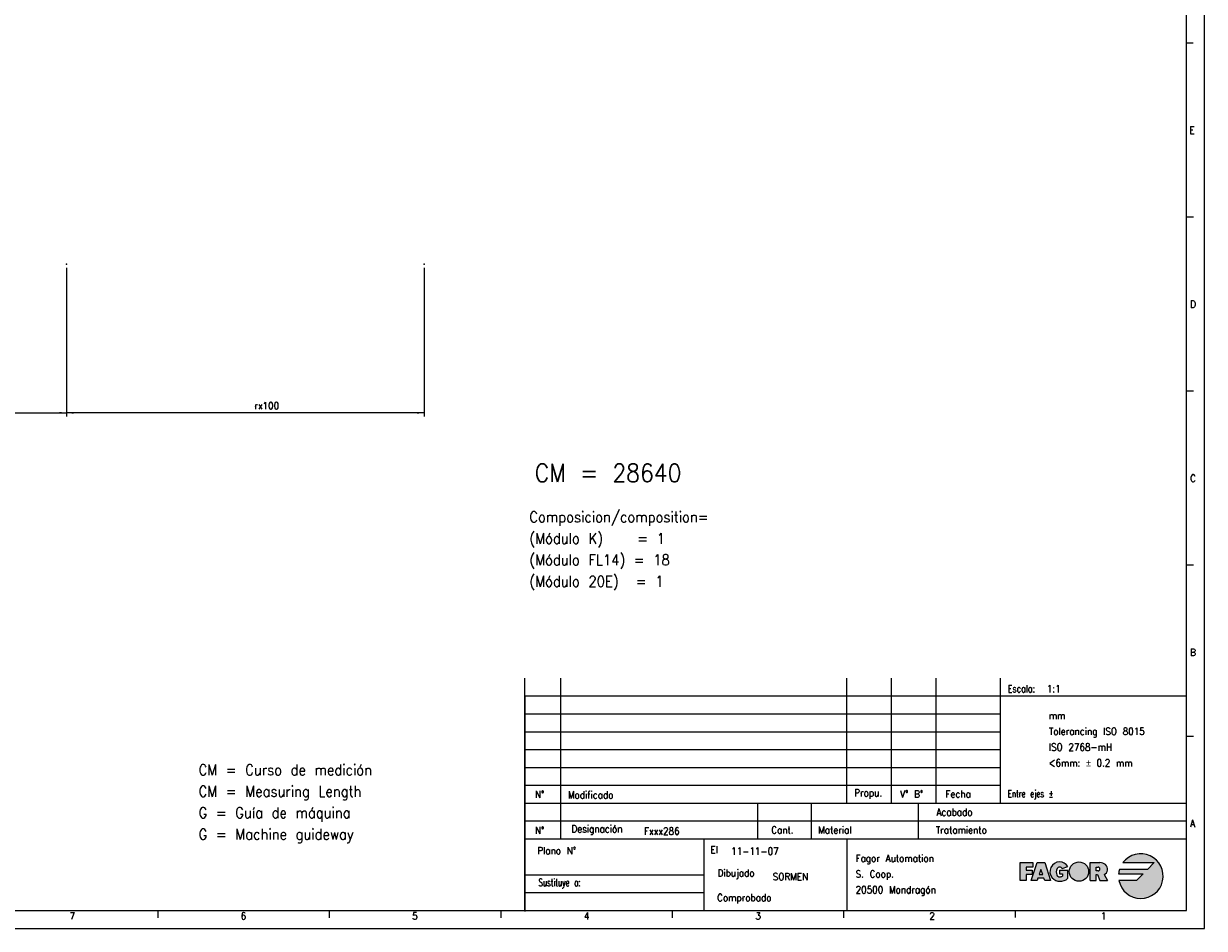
# Model space of a CAD drawing. Header units: inches. Extents: x -381 to 29622, y -418 to 176.
# Tile 9 of 50: x 129 to 459, y -418 to -165. Entities that reach past the tile are written whole.
import ezdxf

# ---------------------------------------------------------------- set-up
doc = ezdxf.new("R2010")
doc.units = ezdxf.units.IN
doc.layers.add('1', color=7, linetype='Continuous')
doc.styles.add('CONVERTER_12', font='txt.shx', dxfattribs={"width": 0.9})
doc.styles.add('CONVERTER_13', font='txt.shx', dxfattribs={"width": 0.81})
doc.styles.add('CONVERTER_14', font='txt.shx', dxfattribs={"width": 0.72})
doc.dimstyles.new('ME10_DIM_52', dxfattribs={"dimtxt": 2, "dimasz": 2, "dimexe": 1, "dimexo": 1, "dimgap": 1, "dimtad": 1, "dimdsep": 46, "dimtxsty": 'CONVERTER_12', "dimsah": 1, "dimcen": 0.09, "dimclrd": 2, "dimclre": 2, "dimclrt": 2, "dimadec": 0, "dimazin": 0, "dimtfac": 1, "dimtdec": 4, "dimtix": 1, "dimtmove": 0, "dimatfit": 3, "dimfxl": 1, "dimtolj": 1, "dimtzin": 0, "dimarcsym": 0})
doc.dimstyles.new('ME10_DIM_53', dxfattribs={"dimtxt": 2, "dimasz": 2, "dimexe": 1, "dimexo": 1, "dimgap": 1, "dimtad": 1, "dimdsep": 46, "dimtxsty": 'CONVERTER_12', "dimsah": 1, "dimcen": 0.09, "dimclrd": 2, "dimclre": 2, "dimclrt": 2, "dimadec": 0, "dimazin": 0, "dimtfac": 1, "dimtdec": 4, "dimtix": 1, "dimtmove": 0, "dimatfit": 3, "dimfxl": 1, "dimtolj": 1, "dimtzin": 0, "dimarcsym": 0})

# ---------------------------------------------------------------- blocks, each defined once
blk = doc.blocks.new('Alzado1__102', base_point=(-7.61971641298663, -226.9593064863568))
at = {"layer": '1', "color": 7}
blk.add_point((240.680731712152, -232.6909571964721), dxfattribs=at)
blk = doc.blocks.new('1__105', base_point=(-72.84170063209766, -239.5242131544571))
blk.add_blockref('Alzado1__102', (-7.61971641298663, -226.9593064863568))
blk = doc.blocks.new('*D162')
at = {"layer": '1', "color": 2, "linetype": 'Continuous'}
for p, q in [((140.680731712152, -233.6909571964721), (140.680731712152, -275.2266028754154)), ((240.680731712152, -233.6909571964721), (240.680731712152, -275.2266028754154)), ((240.680731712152, -274.2266028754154), (140.680731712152, -274.2266028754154))]:
    blk.add_line(p, q, dxfattribs=at)
at = {"layer": '1', "color": 2}
for points in [[(142.680731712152, -273.9632978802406), (142.680731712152, -274.4899078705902), (140.680731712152, -274.2266028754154)], [(238.680731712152, -274.4899078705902), (238.680731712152, -273.9632978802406), (240.680731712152, -274.2266028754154)]]:
    blk.add_solid(points, dxfattribs=at)
at = {"layer": '1', "color": 2, "insert": (193.1950855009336, -273.2266108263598), "char_height": 2, "attachment_point": 7, "rotation": 0.00013888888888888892, "line_spacing_factor": 0.60024009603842, "style": 'CONVERTER_12'}
blk.add_mtext('\\C2;rx\\C2;100', dxfattribs=at)
blk = doc.blocks.new('*D163')
at = {"layer": '1', "color": 2, "linetype": 'Continuous'}
for p, q in [((40.68073171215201, -233.6909571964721), (40.68073171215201, -275.2266028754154)), ((140.680731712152, -233.6909571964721), (140.680731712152, -275.2266028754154)), ((40.68073171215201, -274.2266028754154), (140.680731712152, -274.2266028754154))]:
    blk.add_line(p, q, dxfattribs=at)
at = {"layer": '1', "color": 2}
for points in [[(42.68073171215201, -273.9632978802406), (42.68073171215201, -274.4899078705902), (40.68073171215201, -274.2266028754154)], [(138.680731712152, -274.4899078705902), (138.680731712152, -273.9632978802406), (140.680731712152, -274.2266028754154)]]:
    blk.add_solid(points, dxfattribs=at)
at = {"layer": '1', "color": 2, "insert": (93.1791434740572, -273.2266028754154), "char_height": 2, "attachment_point": 7, "rotation": 0.00013888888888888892, "line_spacing_factor": 0.60024009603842, "style": 'CONVERTER_12'}
blk.add_mtext('100', dxfattribs=at)
blk = doc.blocks.new('1__106', base_point=(310, -313.5))
at = {"layer": '1', "color": 2, "insert": (270.1, -323.85), "char_height": 3, "attachment_point": 7, "line_spacing_factor": 1.20048019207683, "style": 'CONVERTER_12'}
blk.add_mtext('Composicion/composition=\\P(Módulo K)    = 1\\P(Módulo FL14) = 18\\P(Módulo 20E)  = 1', dxfattribs=at)
blk = doc.blocks.new('Pegar2', base_point=(310, -313.5))
at = {"layer": '1'}
blk.add_blockref('1__106', (310, -313.5), dxfattribs=at)
blk = doc.blocks.new('1__107', base_point=(310, -313.5))
blk.add_blockref('Pegar2', (310, -313.5))
blk = doc.blocks.new('Pegar3', base_point=(310, -313.5))
at = {"layer": '1'}
blk.add_blockref('1__107', (310, -313.5), dxfattribs=at)
blk = doc.blocks.new('1__108', base_point=(310, -313.5))
blk.add_blockref('Pegar3', (310, -313.5))
blk = doc.blocks.new('Pegar4', base_point=(310, -313.5))
at = {"layer": '1'}
blk.add_blockref('1__108', (310, -313.5), dxfattribs=at)
blk = doc.blocks.new('tolerancias', base_point=(401.8687695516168, -383.3796663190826))
at = {"layer": '1', "color": 7}
blk.add_point((401.8687695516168, -383.3796663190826), dxfattribs=at)
blk = doc.blocks.new('Marco_a1', base_point=(38.86876955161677, -121.3796663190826))
at = {"layer": '1', "linetype": 'Continuous'}
h = blk.add_hatch(color=2, dxfattribs=at)
edge = h.paths.add_edge_path()
edge.add_line((442.9654292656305, -401.8802611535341), (435.1283092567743, -401.8802611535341))
edge.add_arc((441.0904292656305, -403.7552611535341), 6.250000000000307, 162.5423968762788, 174.2608295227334)
edge.add_line((434.871757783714, -403.1302611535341), (441.7154292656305, -403.1302611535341))
edge.add_line((441.7154292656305, -403.1302611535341), (439.8404292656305, -405.0052611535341))
edge.add_line((439.8404292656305, -405.0052611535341), (434.9667049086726, -405.0052611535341))
edge.add_arc((441.0904292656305, -403.7552611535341), 6.249999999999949, 191.5369590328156, 503.130102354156)
edge.add_line((436.0904292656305, -400.0052611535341), (444.8404292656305, -400.0052611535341))
edge.add_line((444.8404292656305, -400.0052611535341), (442.9654292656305, -401.8802611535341))
blk.add_hatch(color=2, dxfattribs=at).paths.add_polyline_path([(410.8820959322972, -400.0052611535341), (410.8820959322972, -401.2552611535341), (409.0070959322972, -401.2552611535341), (409.0070959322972, -402.0885944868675), (410.6737625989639, -402.0885944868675), (410.6737625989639, -402.9219278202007), (410.6737625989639, -403.3385944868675), (409.0070959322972, -403.3385944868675), (409.0070959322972, -405.0052611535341), (407.3404292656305, -405.0052611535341), (407.3404292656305, -400.0052611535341)])
h = blk.add_hatch(color=2, dxfattribs=at)
h.paths.add_polyline_path([(415.8820959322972, -405.0052611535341), (414.2154292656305, -405.0052611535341), (414.0070959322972, -404.3802611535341), (412.3404292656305, -404.3802611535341), (412.1320959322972, -405.0052611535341), (410.4654292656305, -405.0052611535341), (412.1320959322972, -400.0052611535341), (414.2154292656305, -400.0052611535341)])
h.paths.add_polyline_path([(412.6876514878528, -403.3385944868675), (413.659873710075, -403.3385944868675), (413.1737625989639, -401.8802611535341)], flags=16)
h = blk.add_hatch(color=2, dxfattribs=at)
edge = h.paths.add_edge_path()
edge.add_arc((418.5607714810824, -402.1093216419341), 3.104272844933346, 223.1289646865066, 312.98327026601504, ccw=False)
edge.add_arc((418.3820959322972, -402.5052611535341), 2.708333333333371, 90, 219.5977388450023, ccw=False)
edge.add_arc((418.3820959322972, -402.5052611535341), 2.708333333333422, 32.578970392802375, 90, ccw=False)
edge.add_line((420.6642732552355, -401.0469278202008), (419.1072386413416, -401.6719278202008))
edge.add_arc((418.3831829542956, -402.0885978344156), 0.8353864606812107, 29.91899816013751, 150.0810018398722)
edge.add_arc((419.6355508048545, -402.6094278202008), 2.187499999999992, 154.6230664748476, 202.6198649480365)
edge.add_arc((418.3855508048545, -403.1302611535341), 0.833333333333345, 202.6198649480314, 270)
edge.add_arc((418.3855508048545, -402.1927611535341), 1.770833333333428, 270, 298.072486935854)
edge.add_line((419.2188841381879, -403.7552611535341), (419.2188841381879, -403.1302611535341))
edge.add_line((419.2188841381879, -403.1302611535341), (418.3855508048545, -403.1302611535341))
edge.add_line((418.3855508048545, -403.1302611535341), (418.3855508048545, -402.0885944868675))
edge.add_line((418.3855508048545, -402.0885944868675), (420.6772174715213, -402.0885944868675))
edge.add_line((420.6772174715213, -402.0885944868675), (420.6772174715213, -404.3802611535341))
h = blk.add_hatch(color=2, dxfattribs=at)
edge = h.paths.add_edge_path()
edge.add_arc((423.7985893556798, -402.5052611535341), 2.708333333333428, 0, 360)
h = blk.add_hatch(color=2, dxfattribs=at)
edge = h.paths.add_edge_path()
edge.add_line((428.6081406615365, -400.0052611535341), (426.9414739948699, -400.0052611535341))
edge.add_line((426.9414739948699, -400.0052611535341), (426.9414739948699, -405.0052611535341))
edge.add_line((426.9414739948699, -405.0052611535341), (428.6081406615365, -405.0052611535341))
edge.add_line((428.6081406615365, -405.0052611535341), (428.6081406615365, -403.3385944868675))
edge.add_line((428.6081406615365, -403.3385944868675), (429.0248073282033, -403.3385944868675))
edge.add_line((429.0248073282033, -403.3385944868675), (429.6498073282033, -405.0052611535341))
edge.add_line((429.6498073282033, -405.0052611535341), (431.7315329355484, -405.0052611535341))
edge.add_line((431.7315329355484, -405.0052611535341), (430.8049584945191, -403.3385944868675))
edge.add_arc((430.1555290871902, -401.8289445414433), 1.643411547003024, 293.2766705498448, 410.7613098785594)
edge.add_arc((429.6498073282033, -402.4481664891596), 2.442905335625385, 50.76130987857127, 90)
edge.add_line((429.6498073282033, -400.0052611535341), (428.6081406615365, -400.0052611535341))
edge = h.paths.add_edge_path(flags=16)
edge.add_line((429.1289739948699, -402.2969278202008), (428.6081406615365, -402.2969278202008))
edge.add_line((428.6081406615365, -402.2969278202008), (428.6081406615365, -401.2552611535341))
edge.add_line((428.6081406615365, -401.2552611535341), (429.1289739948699, -401.2552611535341))
edge.add_arc((429.1289739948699, -401.7760944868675), 0.5208333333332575, -90, 90, ccw=False)
at = {"layer": '1', "color": 2, "linetype": 'Continuous'}
for p, q in [((458.8687695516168, -418.3796663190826), (458.8687695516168, 175.6203336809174)), ((455.7169153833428, -170.8463329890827), (453.7169153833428, -170.8463329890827)), ((455.8687695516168, -219.5129996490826), (453.8687695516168, -219.5129996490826)), ((455.8687695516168, -268.1796663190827), (453.8687695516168, -268.1796663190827)), ((455.8687695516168, -316.8463329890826), (453.8687695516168, -316.8463329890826)), ((268.8687695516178, -353.3796663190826), (453.8687695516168, -353.3796663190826)), ((268.8687695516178, -358.3796663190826), (401.8687695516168, -358.3796663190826)), ((268.8687695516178, -363.3796663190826), (401.8687695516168, -363.3796663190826)), ((455.8687695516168, -364.7129996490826), (453.8687695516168, -364.7129996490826)), ((268.8687695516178, -368.3796663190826), (401.8687695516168, -368.3796663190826)), ((268.8687695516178, -373.3796663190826), (401.8687695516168, -373.3796663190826)), ((268.8687695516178, -378.3796663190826), (401.8687695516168, -378.3796663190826)), ((453.8687695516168, -388.3796663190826), (268.8687695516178, -388.3796663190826)), ((407.3404292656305, -405.0052611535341), (407.3404292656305, -400.0052611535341)), ((407.3404292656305, -400.0052611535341), (410.8820959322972, -400.0052611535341)), ((410.8820959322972, -401.2552611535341), (409.0070959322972, -401.2552611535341)), ((409.0070959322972, -401.2552611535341), (409.0070959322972, -402.0885944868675)), ((409.0070959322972, -402.0885944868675), (410.6737625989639, -402.0885944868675)), ((410.4654292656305, -405.0052611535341), (412.1320959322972, -400.0052611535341)), ((410.6737625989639, -402.0885944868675), (410.6737625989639, -402.9219278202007)), ((410.8820959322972, -400.0052611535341), (410.8820959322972, -401.2552611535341)), ((412.1320959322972, -400.0052611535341), (414.2154292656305, -400.0052611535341)), ((413.1737625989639, -401.8802611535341), (412.6876514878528, -403.3385944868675)), ((413.659873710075, -403.3385944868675), (413.1737625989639, -401.8802611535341)), ((414.2154292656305, -400.0052611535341), (415.8820959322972, -405.0052611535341)), ((418.3855508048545, -402.0885944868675), (418.3855508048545, -403.1302611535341)), ((418.3855508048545, -402.0885944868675), (420.6772174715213, -402.0885944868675)), ((419.1072386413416, -401.6719278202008), (420.6642732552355, -401.0469278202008)), ((420.6772174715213, -404.3802611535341), (420.6772174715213, -402.0885944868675)), ((426.9414739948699, -405.0052611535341), (426.9414739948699, -400.0052611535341)), ((426.9414739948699, -400.0052611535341), (428.6081406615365, -400.0052611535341)), ((428.6081406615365, -400.0052611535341), (429.6498073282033, -400.0052611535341)), ((428.6081406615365, -402.2969278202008), (428.6081406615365, -401.2552611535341)), ((428.6081406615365, -401.2552611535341), (429.1289739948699, -401.2552611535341)), ((429.1289739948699, -402.2969278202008), (428.6081406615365, -402.2969278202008)), ((442.9654292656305, -401.8802611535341), (435.1283092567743, -401.8802611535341)), ((436.0904292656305, -400.0052611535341), (444.8404292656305, -400.0052611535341)), ((444.8404292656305, -400.0052611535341), (442.9654292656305, -401.8802611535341)), ((409.0070959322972, -405.0052611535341), (407.3404292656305, -405.0052611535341)), ((410.6737625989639, -403.3385944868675), (409.0070959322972, -403.3385944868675)), ((409.0070959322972, -403.3385944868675), (409.0070959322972, -405.0052611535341)), ((412.1320959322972, -405.0052611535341), (410.4654292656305, -405.0052611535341)), ((410.6737625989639, -402.9219278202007), (410.6737625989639, -403.3385944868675)), ((412.3404292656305, -404.3802611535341), (412.1320959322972, -405.0052611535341)), ((414.0070959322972, -404.3802611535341), (412.3404292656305, -404.3802611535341)), ((412.6876514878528, -403.3385944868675), (413.659873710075, -403.3385944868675)), ((414.2154292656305, -405.0052611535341), (414.0070959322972, -404.3802611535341)), ((415.8820959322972, -405.0052611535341), (414.2154292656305, -405.0052611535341)), ((418.3855508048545, -403.1302611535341), (419.2188841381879, -403.1302611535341)), ((419.2188841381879, -403.1302611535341), (419.2188841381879, -403.7552611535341)), ((426.9414739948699, -405.0052611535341), (428.6081406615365, -405.0052611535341)), ((428.6081406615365, -403.3385944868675), (429.0248073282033, -403.3385944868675)), ((428.6081406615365, -405.0052611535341), (428.6081406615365, -403.3385944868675)), ((429.0248073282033, -403.3385944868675), (429.6498073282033, -405.0052611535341)), ((429.6498073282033, -405.0052611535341), (431.7315329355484, -405.0052611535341)), ((430.8049584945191, -403.3385944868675), (431.7315329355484, -405.0052611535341)), ((434.871757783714, -403.1302611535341), (441.7154292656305, -403.1302611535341)), ((439.8404292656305, -405.0052611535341), (434.9667049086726, -405.0052611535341)), ((441.7154292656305, -403.1302611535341), (439.8404292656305, -405.0052611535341)), ((268.8687695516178, -408.3796663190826), (318.8687695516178, -408.3796663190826)), ((166.2217107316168, -413.4260551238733), (166.2217107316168, -415.4260551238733)), ((214.1628872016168, -413.4260551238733), (214.1628872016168, -415.4260551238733)), ((262.104063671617, -413.4260551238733), (262.104063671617, -415.4260551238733)), ((310.0452401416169, -413.4260551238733), (310.0452401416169, -415.4260551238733)), ((357.9864166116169, -413.4260551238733), (357.9864166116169, -415.4260551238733)), ((405.9275930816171, -413.3796663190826), (405.9275930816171, -415.3796663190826)), ((-381.1312304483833, -418.3796663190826), (458.8687695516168, -418.3796663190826))]:
    blk.add_line(p, q, dxfattribs=at)
at = {"layer": '1', "color": 7, "linetype": 'Continuous'}
for p, q in [((453.8687695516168, -413.3796663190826), (453.8687695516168, 170.6203336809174)), ((268.8687695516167, -413.3796663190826), (268.8687695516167, -348.3796663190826)), ((278.8687695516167, -393.3796663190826), (278.8687695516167, -348.3796663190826)), ((358.8687695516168, -383.3796663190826), (358.8687695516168, -348.3796663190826)), ((371.3687695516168, -383.3796663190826), (371.3687695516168, -348.3796663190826)), ((383.8687695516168, -383.3796663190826), (383.8687695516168, -348.3796663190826)), ((401.8687695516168, -383.3796663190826), (401.8687695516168, -348.3796663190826)), ((268.8687695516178, -383.3796663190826), (453.8687695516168, -383.3796663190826)), ((333.8687695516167, -383.3796663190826), (333.8687695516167, -393.3796663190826)), ((348.8687695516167, -383.3796663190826), (348.8687695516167, -393.3796663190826)), ((378.8687695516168, -383.3796663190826), (378.8687695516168, -393.3796663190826)), ((268.8687695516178, -393.3796663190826), (453.8687695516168, -393.3796663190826)), ((318.8687695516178, -393.3796663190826), (318.8687695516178, -403.3796663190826)), ((358.8687695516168, -393.3796663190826), (358.8687695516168, -413.3796663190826)), ((268.8687695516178, -403.3796663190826), (318.8687695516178, -403.3796663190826)), ((318.8687695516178, -403.3796663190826), (318.8687695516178, -408.3796663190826)), ((318.8687695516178, -408.3796663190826), (318.8687695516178, -413.3796663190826)), ((-361.1312304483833, -413.3796663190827), (453.8687695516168, -413.3796663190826))]:
    blk.add_line(p, q, dxfattribs=at)
at = {"layer": '1', "color": 6, "linetype": 'Continuous'}
blk.add_line((268.8687695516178, -353.6147022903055), (268.8687695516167, -413.6147022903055), dxfattribs=at)
at = {"layer": '1', "color": 2, "linetype": 'Continuous'}
blk.add_circle((423.7985893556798, -402.5052611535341), 2.708333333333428, dxfattribs=at)
for centre, radius, start, end in [((441.0904292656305, -403.7552611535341), 6.249999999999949, 191.5369590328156, 143.130102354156), ((418.3820959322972, -402.5052611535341), 2.708333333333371, 90, 219.5977388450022), ((419.6355508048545, -402.6094278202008), 2.187499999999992, 154.6230664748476, 202.6198649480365), ((418.3831829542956, -402.0885978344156), 0.8353864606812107, 29.91899816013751, 150.0810018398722), ((418.3820959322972, -402.5052611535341), 2.708333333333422, 32.57897039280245, 90), ((429.1289739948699, -401.7760944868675), 0.5208333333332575, 270, 90), ((429.6498073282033, -402.4481664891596), 2.442905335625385, 50.76130987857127, 90), ((430.1555290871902, -401.8289445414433), 1.643411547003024, 293.2766705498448, 50.7613098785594), ((441.0904292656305, -403.7552611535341), 6.250000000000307, 162.5423968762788, 174.2608295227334), ((418.5607714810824, -402.1093216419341), 3.104272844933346, 223.1289646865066, 312.983270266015), ((418.3855508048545, -403.1302611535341), 0.833333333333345, 202.6198649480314, 270), ((418.3855508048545, -402.1927611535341), 1.770833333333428, 270, 298.072486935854)]:
    blk.add_arc(centre, radius, start, end, dxfattribs=at)
at = {"layer": '1', "color": 2}
for s, height, style, width, p in [('CM = 28640', 5, 'CONVERTER_12', 0.9, (271.6257590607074, -293.528511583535)), ('Escala:', 2, 'CONVERTER_13', 0.81, (403.8687695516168, -352.3796663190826)), ('El', 2, 'CONVERTER_12', 0.9, (320.7253003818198, -397.3796663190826))]:
    blk.add_text(s, height=height, dxfattribs=dict(at, style=style, width=width)).set_placement(p)
for s, insert, char_height, attachment_point, line_spacing_factor, style in [('E', (454.7169153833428, -195.1796663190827), 2, 4, 1.20048019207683, 'CONVERTER_12'), ('D', (454.8687695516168, -243.8463329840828), 2, 4, 1.20048019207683, 'CONVERTER_12'), ('C', (454.8687695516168, -292.5129996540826), 2, 4, 1.20048019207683, 'CONVERTER_12'), ('B', (454.8687695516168, -341.1796663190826), 2, 4, 1.20048019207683, 'CONVERTER_12'), ('mm\\PTolerancing ISO 8015\\PISO 2768-mH\\P<6mm: {\\Fgdt;`} 0.2 mm', (415.3801489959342, -365.498247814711), 2, 4, 1.32052821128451, 'CONVERTER_12'), ('CM = Curso de medición\\PCM = Measuring Length\\PG = Guía de máquina\\PG = Machine guideway', (177.6157323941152, -394.5604684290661), 3, 7, 1.20048019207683, 'CONVERTER_12'), ('N°', (272.990225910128, -380.8796663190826), 2, 5, 1.32052821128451, 'CONVERTER_12'), ('Modificado', (280.8954422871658, -381.0480826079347), 2, 4, 1.32052821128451, 'CONVERTER_12'), ('Propu.', (360.9564625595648, -380.8119144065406), 2, 4, 1.32052821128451, 'CONVERTER_12'), ('V° B°', (373.7932646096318, -380.8119144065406), 2, 4, 1.20048019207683, 'CONVERTER_12'), ('Fecha', (386.4626283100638, -380.8119144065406), 2, 4, 1.32052821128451, 'CONVERTER_12'), ('Entre ejes ±', (403.8687695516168, -382.3796663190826), 2, 7, 1.32052821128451, 'CONVERTER_14'), ('Acabado', (394.0347511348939, -385.8796663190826), 2, 6, 1.32052821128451, 'CONVERTER_12'), ('N°', (272.990225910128, -390.9564089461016), 2, 5, 1.32052821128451, 'CONVERTER_12'), ('Designación', (281.8687695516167, -390.8796663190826), 2, 4, 1.32052821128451, 'CONVERTER_12'), ('Cant.', (340.8687695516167, -390.8796663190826), 2, 5, 1.32052821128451, 'CONVERTER_12'), ('Material', (350.8687695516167, -390.8796663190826), 2, 4, 1.32052821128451, 'CONVERTER_12'), ('Tratamiento', (398.0347511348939, -390.8796663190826), 2, 6, 1.32052821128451, 'CONVERTER_12'), ('A', (454.8687695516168, -389.0463329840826), 2, 4, 1.20048019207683, 'CONVERTER_12'), ('Plano N°', (283.2007075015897, -396.6351838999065), 2, 6, 1.32052821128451, 'CONVERTER_12'), ('Fagor Automation\\PS. Coop.\\P20500 Mondragón', (361.3421985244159, -403.5150845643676), 2, 4, 1.32052821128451, 'CONVERTER_12'), ('Dibujado', (333.0886147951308, -403.2478935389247), 2, 6, 1.32052821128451, 'CONVERTER_12'), ('Sustituye a:', (284.4291902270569, -405.8796663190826), 2, 6, 1.32052821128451, 'CONVERTER_14'), ('Comprobado', (337.8119788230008, -410.0967713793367), 2, 6, 1.32052821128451, 'CONVERTER_12'), ('7', (141.5259386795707, -414.9260551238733), 2, 4, 1.20048019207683, 'CONVERTER_12'), ('6', (189.3791898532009, -414.9260551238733), 2, 4, 1.20048019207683, 'CONVERTER_12'), ('5', (237.3529070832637, -414.9260551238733), 2, 4, 1.20048019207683, 'CONVERTER_12'), ('4', (285.3640039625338, -414.9260551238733), 2, 4, 1.20048019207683, 'CONVERTER_12'), ('3', (333.2920379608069, -414.9260551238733), 2, 4, 1.20048019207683, 'CONVERTER_12'), ('2', (381.9570048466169, -414.9260551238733), 2, 4, 1.20048019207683, 'CONVERTER_12'), ('1', (429.8981813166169, -414.9260551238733), 2, 4, 1.20048019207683, 'CONVERTER_12')]:
    blk.add_mtext(s, dxfattribs=dict(at, insert=insert, char_height=char_height, attachment_point=attachment_point, line_spacing_factor=line_spacing_factor, style=style))
blk = doc.blocks.new('Top', base_point=(38.86876955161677, -121.3796663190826))
blk.add_blockref('Marco_a1', (38.86876955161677, -121.3796663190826))
blk = doc.blocks.new('_dummy_frame', base_point=(-381.1312304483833, -418.3796663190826))
blk.add_blockref('Top', (38.86876955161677, -121.3796663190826))
at = {"layer": '1'}
blk.add_blockref('tolerancias', (401.8687695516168, -383.3796663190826), dxfattribs=at)
blk = doc.blocks.new('Pegar5', base_point=(-114.2417006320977, -514.4042131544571))
at = {"layer": '1', "color": 7}
blk.add_point((140.680731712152, -232.6909571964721), dxfattribs=at)
at = {"layer": '1'}
blk.add_blockref('1__105', (-72.84170063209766, -239.5242131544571), dxfattribs=at)
dim = blk.add_aligned_dim(p1=(140.680731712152, -232.6909571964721), p2=(40.68073171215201, -232.6909571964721), distance=41.53564567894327, dimstyle='ME10_DIM_53', dxfattribs=at)
dim.commit()
dim.dimension.update_dxf_attribs({"geometry": '*D163', "text_midpoint": (95.2791434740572, -272.2266028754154), "text_rotation": 0.00013888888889})
dim = blk.add_aligned_dim(p1=(140.680731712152, -232.6909571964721), p2=(240.680731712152, -232.6909571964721), distance=-41.53564567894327, dimstyle='ME10_DIM_52', override={"dimpost": 'rx<>'}, dxfattribs=at)
dim.commit()
dim.dimension.update_dxf_attribs({"geometry": '*D162', "text_midpoint": (196.850085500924, -272.2266028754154), "text_rotation": 0.00013888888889})

msp = doc.modelspace()

# ---------------------------------------------------------------- block references
for name, p in [('Pegar5', (-114.2417006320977, -514.4042131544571)), ('Pegar4', (310, -313.5))]:
    msp.add_blockref(name, p)
at = {"layer": '1'}
msp.add_blockref('_dummy_frame', (-381.1312304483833, -418.3796663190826), dxfattribs=at)

# ---------------------------------------------------------------- texts
at = {"layer": '1', "color": 2, "style": 'CONVERTER_12', "width": 0.9}
for s, p in [('1:1', (414.79988074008, -352.3796663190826)), ('Fxxx286', (302.170958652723, -392.1796663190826)), ('11-11-07', (326.554978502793, -397.792656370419)), ('SORMEN', (338.184280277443, -404.920292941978))]:
    msp.add_text(s, height=2, dxfattribs=at).set_placement(p)

doc.saveas('drawing.dxf')
